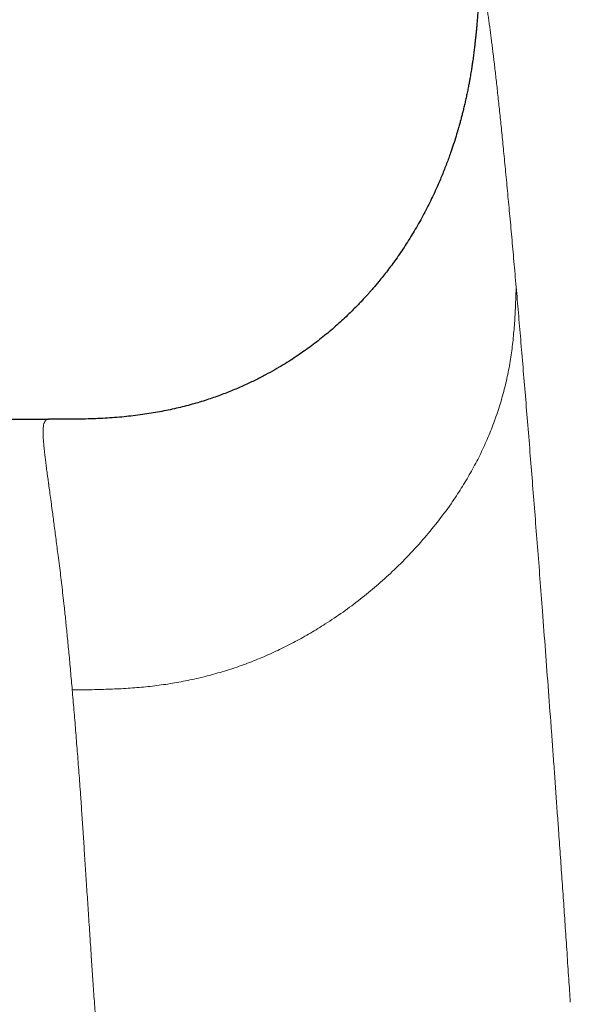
# Model space of a CAD drawing. Header units: millimetres. Extents: x 8 to 801, y 12 to 763.
# Tile 135 of 157: x 445.52 to 451.69, y 532.55 to 543.58. Entities that reach past the tile are written whole.
import ezdxf

# ---------------------------------------------------------------- set-up
doc = ezdxf.new("R2010")
doc.units = ezdxf.units.MM

msp = doc.modelspace()

# ---------------------------------------------------------------- linework, layer by layer
at = {"color": 7, "linetype": 'Continuous', "lineweight": 30}
msp.add_line((445.845, 539.103), (445.846, 539.103), dxfattribs=at)
for points, knots in [([(450.67, 544.061), (450.67, 544.056), (450.669, 544.03), (450.668, 543.988), (450.665, 543.936), (450.664, 543.895), (450.662, 543.863), (450.661, 543.838), (450.66, 543.817), (450.658, 543.793), (450.657, 543.764), (450.654, 543.725), (450.651, 543.677), (450.647, 543.622), (450.643, 543.567), (450.639, 543.515), (450.635, 543.468), (450.63, 543.425), (450.626, 543.383), (450.621, 543.338), (450.616, 543.288), (450.609, 543.233), (450.601, 543.172), (450.593, 543.112), (450.585, 543.061), (450.579, 543.02), (450.573, 542.984), (450.567, 542.951), (450.561, 542.915), (450.554, 542.875), (450.545, 542.826), (450.534, 542.773), (450.522, 542.718), (450.51, 542.663), (450.498, 542.61), (450.486, 542.56), (450.474, 542.514), (450.464, 542.474), (450.455, 542.442), (450.448, 542.416), (450.441, 542.392), (450.434, 542.364), (450.424, 542.332), (450.408, 542.278), (450.384, 542.201), (450.349, 542.096), (450.307, 541.98), (450.258, 541.854), (450.197, 541.71), (450.124, 541.552), (450.036, 541.38), (449.94, 541.211), (449.839, 541.049), (449.739, 540.901), (449.64, 540.768), (449.565, 540.674), (449.512, 540.61), (449.483, 540.576), (449.457, 540.546), (449.437, 540.524), (449.42, 540.504), (449.401, 540.482), (449.374, 540.454), (449.341, 540.418), (449.301, 540.377), (449.256, 540.331), (449.181, 540.257), (449.075, 540.159), (448.935, 540.039), (448.788, 539.926), (448.661, 539.835), (448.555, 539.765), (448.469, 539.712), (448.376, 539.657), (448.272, 539.599), (448.16, 539.542), (448.038, 539.484), (447.907, 539.427), (447.766, 539.372), (447.614, 539.319), (447.45, 539.27), (447.274, 539.225), (447.088, 539.186), (446.893, 539.155), (446.689, 539.13), (446.477, 539.114), (446.258, 539.106), (446.046, 539.104), (445.908, 539.104), (445.845, 539.104)], [0, 0, 0, 0, 0.002189, 0.011236, 0.018729, 0.024659, 0.029021, 0.032286, 0.035185, 0.037728, 0.042552, 0.047574, 0.054742, 0.062846, 0.0705, 0.07775, 0.084691, 0.090058, 0.095587, 0.101463, 0.108156, 0.115688, 0.124066, 0.132804, 0.139342, 0.144737, 0.149437, 0.153804, 0.158162, 0.163556, 0.170061, 0.177361, 0.184883, 0.192216, 0.199364, 0.206332, 0.212924, 0.218501, 0.222721, 0.226042, 0.228985, 0.232569, 0.236824, 0.241732, 0.254091, 0.267017, 0.283173, 0.300142, 0.317395, 0.34115, 0.365189, 0.389455, 0.413238, 0.436373, 0.456141, 0.475309, 0.481203, 0.487035, 0.492115, 0.495833, 0.498222, 0.501851, 0.506661, 0.512657, 0.51984, 0.528052, 0.536423, 0.558985, 0.581748, 0.604707, 0.62786, 0.639722, 0.652043, 0.665533, 0.680209, 0.696074, 0.712813, 0.730702, 0.749741, 0.769931, 0.791674, 0.814617, 0.838757, 0.864083, 0.890576, 0.917724, 0.946005, 0.975423, 1, 1, 1, 1]), ([(445.846, 539.102), (445.412, 539.103), (443.944, 539.106), (441.441, 539.098), (438.397, 539.077), (435.411, 539.044), (432.486, 538.998), (429.56, 538.941), (426.635, 538.872), (424.685, 538.816), (423.71, 538.788)], [0, 0, 0, 0, 0.058801, 0.198984, 0.339168, 0.471341, 0.603511, 0.735679, 0.867842, 1, 1, 1, 1])]:
    msp.add_open_spline(points, degree=3, knots=knots, dxfattribs=at)
at = {"color": 252, "linetype": 'Continuous', "lineweight": 0}
for points, knots in [([(451.08, 540.586), (451.071, 540.682), (451.054, 540.873), (451.03, 541.147), (451.006, 541.411), (450.982, 541.664), (450.959, 541.905), (450.937, 542.13), (450.916, 542.338), (450.896, 542.531), (450.877, 542.714), (450.858, 542.886), (450.843, 543.02), (450.831, 543.121), (450.822, 543.193), (450.814, 543.263), (450.805, 543.33), (450.797, 543.394), (450.789, 543.456), (450.781, 543.517), (450.772, 543.577), (450.764, 543.636), (450.756, 543.692), (450.748, 543.743), (450.739, 543.795), (450.731, 543.845), (450.722, 543.895), (450.713, 543.94), (450.705, 543.979), (450.697, 544.012), (450.691, 544.035), (450.687, 544.05), (450.685, 544.06), (450.682, 544.069), (450.68, 544.074), (450.68, 544.076)], [0, 0, 0, 0, 0.048777, 0.097838, 0.147168, 0.196522, 0.245891, 0.294933, 0.340973, 0.387013, 0.433071, 0.479166, 0.525317, 0.547686, 0.570039, 0.592378, 0.614705, 0.637024, 0.659335, 0.681641, 0.706174, 0.730707, 0.755242, 0.779435, 0.80238, 0.831059, 0.859739, 0.888426, 0.916074, 0.940079, 0.963764, 0.972875, 0.982976, 0.992054, 1, 1, 1, 1]), ([(446.111, 536.074), (446.177, 536.075), (446.31, 536.076), (446.51, 536.081), (446.71, 536.09), (446.91, 536.105), (447.108, 536.128), (447.306, 536.16), (447.501, 536.2), (447.694, 536.249), (447.885, 536.306), (448.072, 536.371), (448.255, 536.445), (448.433, 536.526), (448.608, 536.615), (448.778, 536.71), (448.957, 536.82), (449.143, 536.945), (449.335, 537.088), (449.519, 537.239), (449.701, 537.404), (449.881, 537.583), (450.056, 537.776), (450.219, 537.977), (450.36, 538.169), (450.479, 538.352), (450.581, 538.524), (450.673, 538.699), (450.756, 538.879), (450.83, 539.062), (450.894, 539.25), (450.948, 539.439), (450.992, 539.631), (451.025, 539.823), (451.048, 540.014), (451.064, 540.205), (451.073, 540.395), (451.078, 540.523), (451.08, 540.586)], [0, 0, 0, 0, 0.025004, 0.050006, 0.07501, 0.100012, 0.125008, 0.150006, 0.175007, 0.200007, 0.225003, 0.249992, 0.274977, 0.299968, 0.324971, 0.349983, 0.374996, 0.40625, 0.437497, 0.468746, 0.499997, 0.534998, 0.569997, 0.604998, 0.640005, 0.667512, 0.695014, 0.722509, 0.749999, 0.777992, 0.80599, 0.833991, 0.861992, 0.88999, 0.917491, 0.944994, 0.972496, 1, 1, 1, 1]), ([(451.08, 540.586), (451.088, 540.49), (451.105, 540.299), (451.13, 539.998), (451.156, 539.688), (451.183, 539.368), (451.21, 539.038), (451.237, 538.704), (451.264, 538.367), (451.291, 538.027), (451.318, 537.679), (451.346, 537.322), (451.375, 536.934), (451.407, 536.514), (451.441, 536.063), (451.469, 535.685), (451.491, 535.384), (451.507, 535.163), (451.523, 534.941), (451.538, 534.721), (451.555, 534.486), (451.573, 534.233), (451.592, 533.959), (451.611, 533.686), (451.627, 533.457), (451.639, 533.273), (451.649, 533.129), (451.658, 532.985), (451.668, 532.843), (451.677, 532.709), (451.683, 532.621), (451.685, 532.579)], [0, 0, 0, 0, 0.047864, 0.095682, 0.143478, 0.191271, 0.239085, 0.286941, 0.332121, 0.377376, 0.422725, 0.468185, 0.513774, 0.567632, 0.621177, 0.674438, 0.699457, 0.724422, 0.749337, 0.773929, 0.797499, 0.82694, 0.856365, 0.885777, 0.91407, 0.928742, 0.943347, 0.958774, 0.97345, 0.987191, 1, 1, 1, 1]), ([(446.111, 536.074), (446.104, 536.145), (446.092, 536.285), (446.074, 536.484), (446.056, 536.671), (446.038, 536.847), (446.022, 537), (446.007, 537.133), (445.994, 537.249), (445.981, 537.359), (445.967, 537.469), (445.949, 537.604), (445.929, 537.76), (445.907, 537.929), (445.889, 538.068), (445.874, 538.182), (445.862, 538.271), (445.854, 538.33), (445.849, 538.361), (445.848, 538.371), (445.847, 538.381), (445.845, 538.391), (445.844, 538.4), (445.839, 538.434), (445.832, 538.489), (445.822, 538.561), (445.814, 538.627), (445.807, 538.686), (445.8, 538.74), (445.795, 538.788), (445.791, 538.832), (445.788, 538.871), (445.785, 538.906), (445.784, 538.929), (445.784, 538.944), (445.784, 538.951), (445.784, 538.958), (445.784, 538.966), (445.784, 538.983), (445.786, 539.011), (445.79, 539.043), (445.798, 539.069), (445.809, 539.088), (445.823, 539.099), (445.835, 539.104), (445.843, 539.103), (445.845, 539.103)], [0, 0, 0, 0, 0.036392, 0.071825, 0.106292, 0.139789, 0.172314, 0.197186, 0.221454, 0.245119, 0.268898, 0.295011, 0.338463, 0.381821, 0.425074, 0.453558, 0.48199, 0.506963, 0.51023, 0.513496, 0.516762, 0.520026, 0.52329, 0.526553, 0.554624, 0.581804, 0.608094, 0.6335, 0.658023, 0.681667, 0.704437, 0.726908, 0.748465, 0.769113, 0.774413, 0.77965, 0.784825, 0.789962, 0.79708, 0.824686, 0.860198, 0.894736, 0.928306, 0.960916, 0.992574, 1, 1, 1, 1]), ([(446.917, 527.272), (446.897, 527.395), (446.858, 527.638), (446.805, 527.995), (446.757, 528.339), (446.714, 528.671), (446.675, 528.991), (446.64, 529.3), (446.606, 529.607), (446.575, 529.912), (446.546, 530.215), (446.519, 530.506), (446.495, 530.786), (446.471, 531.065), (446.449, 531.343), (446.428, 531.619), (446.408, 531.883), (446.39, 532.137), (446.373, 532.38), (446.356, 532.614), (446.341, 532.839), (446.325, 533.074), (446.309, 533.319), (446.292, 533.572), (446.276, 533.814), (446.261, 534.047), (446.246, 534.271), (446.232, 534.487), (446.218, 534.697), (446.203, 534.917), (446.186, 535.148), (446.167, 535.389), (446.149, 535.623), (446.13, 535.852), (446.117, 536), (446.111, 536.074)], [0, 0, 0, 0, 0.034087, 0.067297, 0.099658, 0.131196, 0.161933, 0.191891, 0.22109, 0.25236, 0.282775, 0.312369, 0.341173, 0.369217, 0.399658, 0.429239, 0.458003, 0.485995, 0.513258, 0.539836, 0.565775, 0.591119, 0.622582, 0.653244, 0.683196, 0.712529, 0.741333, 0.769701, 0.797725, 0.825495, 0.860187, 0.894802, 0.929521, 0.964527, 1, 1, 1, 1])]:
    msp.add_open_spline(points, degree=3, knots=knots, dxfattribs=at)

doc.saveas('drawing.dxf')
